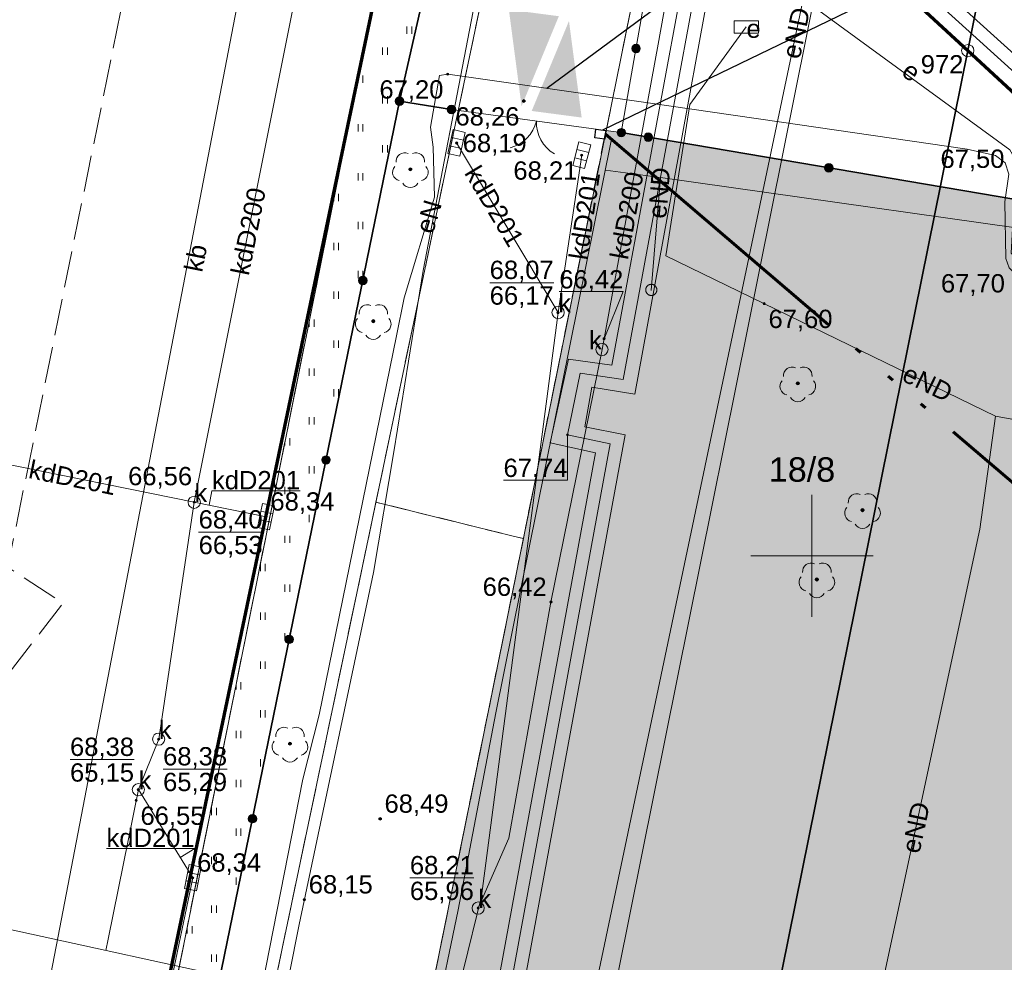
# Model space of a CAD drawing. Header units: millimetres. Extents: x 6501010 to 6502959, y 5884302 to 5886510.
# Tile 18 of 43: x 6502118 to 6502158, y 5885383 to 5885422. Entities that reach past the tile are written whole.
import ezdxf
from ezdxf.enums import TextEntityAlignment as Align

# ---------------------------------------------------------------- set-up
doc = ezdxf.new("R2010")
doc.units = ezdxf.units.MM
for name, pattern in [('ACAD_ISO06W100', [37.5, 24, -3, 0.5, -3, 0.5, -3, 0.5, -3]), ('BUUT04', [200000, 0, -100000, 0, -100000]), ('EGBU01', [2, 0.5, -0.5, 0.5, -0.5]), ('OTKJ_A05', [2, 1.5, -0.5]), ('OTKU_A05', [2, 1.5, -0.5]), ('OTZT_A05', [1.5, 1, -0.5])]:
    doc.linetypes.add(name, pattern=pattern)
for name, color, linetype, lineweight in [('!!!_elektryczne', 12, 'Continuous', 18), ('!A_aktualizacja NN_syl', 12, 'Continuous', 30), ('!A_granica opracowania', 12, 'Continuous', 40), ('!A_opis', 7, 'Continuous', 25), ('Budowle (obszary)', 9, 'Continuous', 0), ('Działki', 9, 'Continuous', 0), ('isa_V10520003E16E075_TUsr', 9, 'Continuous', 25), ('isa_V10520003E16E075_TUsr_19165818BF56C1D4', 9, 'OTKJ_A05', 25), ('Komunikacja (linie)', 9, 'Continuous', 0), ('Komunikacja (obszary)', 9, 'Continuous', 0), ('Krzyże', 9, 'Continuous', 0), ('Ogrodzenia', 9, 'Continuous', 0), ('Pikiety', 9, 'Continuous', 0), ('Przewody ciepłownicze', 9, 'Continuous', 0), ('Przewody elektroenergetyczne', 9, 'Continuous', 0), ('Przewody kanalizacyjne', 9, 'Continuous', 0), ('Przewody wodociągowe', 9, 'Continuous', 0), ('Punkty graniczne', 9, 'Continuous', 0), ('Punkty graniczne - numery', 9, 'Continuous', 0), ('Punkty o określonej wysokości', 9, 'Continuous', 0), ('Urządzenia towarzyszące (linie)', 9, 'Continuous', 0), ('Urządzenia związane z siecią (punkty)', 9, 'Continuous', 0), ('Użytki gruntowe', 9, 'Continuous', 0), ('Zagospodarowanie terenu (obszary)', 9, 'Continuous', 0), ('Zagospodarowanie terenu (punkty)', 9, 'Continuous', 0), ('Zakres zamówienia', 9, 'Continuous', 0)]:
    doc.layers.add(name, color=color, linetype=linetype, lineweight=lineweight)
doc.styles.add('DOMYSLNA_CZCIONKA', font='arial.ttf')

# ---------------------------------------------------------------- blocks, each defined once
blk = doc.blocks.new('OTRS_P05')
at = {"layer": 'isa_V10520003E16E075_TUsr', "true_color": 0x0a0909, "transparency": 33554687}
h = blk.add_hatch(color=18, dxfattribs=at)
h.dxf.hatch_style = 1
h.paths.add_polyline_path([(0.09, 0, 1), (-0.09, 0, 1)])
at = {"layer": 'isa_V10520003E16E075_TUsr', "color": 18, "true_color": 0x0a0909}
blk.add_lwpolyline([(0.09, 0, 1), (-0.09, 0, 1)], format="xyb", close=True, dxfattribs=at)
at = {"layer": 'isa_V10520003E16E075_TUsr_19165818BF56C1D4', "color": 18, "true_color": 0x0a0909}
blk.add_circle((0, 0), 0.09, dxfattribs=at)
blk = doc.blocks.new('OTZL_P05')
at = {"layer": 'isa_V10520003E16E075_TUsr', "true_color": 0x008000, "transparency": 33554687}
h = blk.add_hatch(color=96, dxfattribs=at)
h.dxf.hatch_style = 1
h.paths.add_polyline_path([(0.1, 0, 1), (-0.1, 0, 1)])
h.paths.add_polyline_path([(0.01, 0, 1), (-0.01, 0, 1)], flags=16)
at = {"color": 96, "linetype": 'Continuous', "lineweight": 18, "true_color": 0x008000}
blk.add_circle((0, 0), 0.01, dxfattribs=at)
for centre, start, end in [((-0.47, 0.647), 66, 186), ((0.47, 0.647), 354, 114), ((-0.761, -0.247), 138, 258), ((0.761, -0.247), 282, 42), ((0, -0.8), 210, 330)]:
    blk.add_arc(centre, 0.7, start, end, dxfattribs=at)
at = {"layer": 'isa_V10520003E16E075_TUsr', "color": 96, "true_color": 0x008000}
for points in [[(0.1, 0, 1), (-0.1, 0, 1)], [(0.01, 0, 1), (-0.01, 0, 1)]]:
    blk.add_lwpolyline(points, format="xyb", close=True, dxfattribs=at)
at = {"layer": 'isa_V10520003E16E075_TUsr_19165818BF56C1D4', "color": 96, "true_color": 0x008000}
blk.add_circle((0, 0), 0.1, dxfattribs=at)
blk = doc.blocks.new('SUKS_P05')
at = {"color": 36, "linetype": 'Continuous', "lineweight": 18, "true_color": 0x803300}
blk.add_circle((0, 0), 0.5, dxfattribs=at)
blk = doc.blocks.new('SUKK_P05')
at = {"color": 9, "linetype": 'Continuous', "lineweight": 18}
for p, q in [((-1, 0.5), (-1, -0.5)), ((1, 0.5), (-1, 0.5)), ((-0.35, 0.5), (-0.35, -0.5)), ((0.35, 0.5), (0.35, -0.5)), ((1, -0.5), (1, 0.5)), ((-1, -0.5), (1, -0.5))]:
    blk.add_line(p, q, dxfattribs=at)
blk = doc.blocks.new('SUES_P05')
at = {"color": 1, "linetype": 'Continuous', "lineweight": 18, "true_color": 0xff0000}
blk.add_lwpolyline([(-1, 0.5), (-1, -0.5), (1, -0.5), (1, 0.5)], close=True, dxfattribs=at)
blk = doc.blocks.new('SUPS01_03')
at = {"lineweight": 18, "true_color": 0xff0000}
h = blk.add_hatch(color=1, dxfattribs=at)
h.dxf.hatch_style = 1
h.paths.add_polyline_path([(0.09, 0, 1), (-0.09, 0, 1)])
at = {"color": 18, "lineweight": 18, "true_color": 0x0a0909}
blk.add_circle((0, 0), 0.09, dxfattribs=at)
blk = doc.blocks.new('SUPS01_05')
at = {"lineweight": 18}
h = blk.add_hatch(color=9, dxfattribs=at)
h.dxf.hatch_style = 1
h.paths.add_polyline_path([(-0.09, 0, 1), (0.09, 0, 1)])
at = {"color": 9, "lineweight": 18}
blk.add_circle((0, 0), 0.09, dxfattribs=at)
blk = doc.blocks.new('SUPS01_08')
at = {"lineweight": 18, "true_color": 0x0000ff}
h = blk.add_hatch(color=5, dxfattribs=at)
h.dxf.hatch_style = 1
h.paths.add_polyline_path([(0.09, 0, 1), (-0.09, 0, 1)])
at = {"color": 18, "lineweight": 18, "true_color": 0x0a0909}
blk.add_circle((0, 0), 0.09, dxfattribs=at)
blk = doc.blocks.new('SUPS01_02')
at = {"lineweight": 18, "true_color": 0xd200d2}
h = blk.add_hatch(color=212, dxfattribs=at)
h.dxf.hatch_style = 1
h.paths.add_polyline_path([(-0.09, 0, 1), (0.09, 0, 1)])
at = {"color": 18, "lineweight": 18, "true_color": 0x0a0909}
blk.add_circle((0, 0), 0.09, dxfattribs=at)
blk = doc.blocks.new('OTOO_L05')
at = {"linetype": 'BUUT04', "lineweight": 18, "true_color": 0x000000}
h = blk.add_hatch(color=18, dxfattribs=at)
h.dxf.hatch_style = 1
h.paths.add_polyline_path([(-0.58, 0, 1), (0.58, 0, 1)])
at = {"color": 18, "true_color": 0x0a0909}
blk.add_circle((0, 0), 0.58, dxfattribs=at)
blk = doc.blocks.new('OTKB_L05')
at = {"linetype": 'BUUT04', "lineweight": 18, "true_color": 0xffffff}
h = blk.add_hatch(color=7, dxfattribs=at)
h.dxf.hatch_style = 1
h.paths.add_polyline_path([(-0.58, 0, 1), (0.58, 0, 1)])
at = {"color": 18, "true_color": 0x0a0909}
blk.add_circle((0, 0), 0.58, dxfattribs=at)
blk = doc.blocks.new('EGPG_PS05')
at = {"color": 18, "linetype": 'Continuous', "lineweight": 18, "true_color": 0x000000}
blk.add_circle((0, 0), 0.5, dxfattribs=at)

msp = doc.modelspace()

# ---------------------------------------------------------------- hatches: boundary and pattern name
at = {"layer": '!A_opis', "linetype": 'Continuous'}
for points in [[(6502138.106, 5885418.415), (6502139.632, 5885422.1), (6502137.585, 5885422.369)], [(6502140.047, 5885421.903), (6502138.52, 5885418.219), (6502140.567, 5885417.949)]]:
    msp.add_hatch(color=12, dxfattribs=at).paths.add_polyline_path(points)
at = {"layer": 'Zagospodarowanie terenu (obszary)'}
h = msp.add_hatch(dxfattribs=at)
h.set_pattern_fill('OTZT', color=256, scale=0.2, style=0, pattern_type=0)
h.set_pattern_definition([(90, (6502122.408, 5885376.522), (-2, 1e-16), [0.3, -1.7]), (90, (6502122.608, 5885376.522), (-2, 1e-16), [0.3, -1.7]), (90, (6502123.408, 5885375.372), (-2, 1e-16), [0.3, -1.7]), (90, (6502123.608, 5885375.372), (-2, 1e-16), [0.3, -1.7])])
h.paths.add_polyline_path([(6502137.517, 5885438.023), (6502132.956, 5885442.349), (6502132.866, 5885442.441), (6502132.845, 5885442.233), (6502132.731, 5885441.082), (6502134.281, 5885433.802), (6502131.783, 5885421.396), (6502123.398, 5885379.763), (6502123.328, 5885379.414), (6502122.363, 5885376.037), (6502122.308, 5885375.753), (6502124.243, 5885375.372), (6502133.107, 5885418.619)], flags=0)
h = msp.add_hatch(dxfattribs=at)
h.set_pattern_fill('OTZT', color=256, scale=0.2, style=0, pattern_type=0)
h.set_pattern_definition([(90, (6502125.917, 5885328.0744), (-2, 1e-16), [0.3, -1.7]), (90, (6502126.117, 5885328.0744), (-2, 1e-16), [0.3, -1.7]), (90, (6502126.917, 5885326.9244), (-2, 1e-16), [0.3, -1.7]), (90, (6502127.117, 5885326.9244), (-2, 1e-16), [0.3, -1.7])])
h.paths.add_polyline_path([(6502133.167, 5885332.502), (6502133.044, 5885329.899), (6502133.087, 5885329.89), (6502147.109, 5885326.924), (6502150.661, 5885344.937), (6502154.867, 5885344.122), (6502155.07, 5885344.082), (6502157.851, 5885343.543), (6502166.594, 5885341.848), (6502169.629, 5885342.692), (6502171.564, 5885352.159), (6502176.756, 5885377.564), (6502178.856, 5885388.964), (6502178.918, 5885389.467), (6502180.41, 5885396.68), (6502163.5, 5885413.72), (6502142.19, 5885417.33), (6502141.56, 5885417.416), (6502138.179, 5885400.705), (6502132.697, 5885373.685), (6502125.817, 5885341.046), (6502130.608, 5885340.068), (6502130.777, 5885340.891), (6502135.753, 5885339.876), (6502134.205, 5885332.29)], flags=0)
h.paths.add_polyline_path([(6502154.351, 5885379.87), (6502170.037, 5885376.675), (6502165.773, 5885354.225), (6502149.222, 5885358.147)], flags=0)

# ---------------------------------------------------------------- linework, layer by layer
at = {"layer": '!!!_elektryczne', "color": 6, "linetype": 'ACAD_ISO06W100', "lineweight": 60, "ltscale": 0.5, "flags": 128}
msp.add_lwpolyline([(6502141.54, 5885417.271), (6502215.734, 5885353.783), (6502217.275, 5885350.379), (6502214.38, 5885335.861), (6502218.41, 5885334.169)], dxfattribs=at)
at = {"layer": '!A_aktualizacja NN_syl'}
msp.add_lwpolyline([(6502141.152, 5885417.471), (6502141.56, 5885417.416), (6502141.513, 5885417.07), (6502141.105, 5885417.125)], close=True, dxfattribs=at)
at = {"layer": '!A_granica opracowania', "lineweight": 70, "flags": 128}
msp.add_lwpolyline([(6502135.64, 5885439.81), (6502156.38, 5885420.69), (6502179.76, 5885399.13), (6502243.42, 5885340.46), (6502270.88, 5885317.06), (6502239.07, 5885168.58), (6502207.7, 5885174.93), (6502176.42, 5885181.26), (6502145.37, 5885187.54), (6502088.97, 5885198.96), (6502114.4, 5885324.63), (6502121.68, 5885360.58), (6502124.66, 5885375.29), (6502122.226, 5885375.8), (6502135.64, 5885439.81)], dxfattribs=at)
at = {"layer": '!A_opis', "color": 12, "linetype": 'Continuous', "lineweight": 30}
for p, q in [((6502168.168, 5885440.566), (6502139.135, 5885419.145)), ((6502167.572, 5885430.086), (6502141.424, 5885417.434))]:
    msp.add_line(p, q, dxfattribs=at)
at = {"color": 9, "lineweight": 18}
for centre, radius, start, end in [((6502137.23, 5885418.173), 1.528, 285.7124, 345.9848), ((6502140.244, 5885417.765), 1.531, 178.5892, 238.7319)]:
    msp.add_arc(centre, radius, start, end, dxfattribs=at)
at = {"layer": 'Budowle (obszary)', "linetype": 'Continuous', "lineweight": 18, "flags": 128}
msp.add_lwpolyline([(6502143.646, 5885410.901), (6502143.645, 5885410.912), (6502143.644, 5885410.923), (6502143.642, 5885410.935), (6502143.639, 5885410.945), (6502143.636, 5885410.956), (6502143.633, 5885410.967), (6502143.629, 5885410.977), (6502143.624, 5885410.988), (6502143.619, 5885410.998), (6502143.614, 5885411.007), (6502143.608, 5885411.017), (6502143.601, 5885411.026), (6502143.594, 5885411.035), (6502143.587, 5885411.043), (6502143.579, 5885411.051), (6502143.571, 5885411.059), (6502143.563, 5885411.066), (6502143.554, 5885411.073), (6502143.545, 5885411.08), (6502143.535, 5885411.086), (6502143.526, 5885411.091), (6502143.516, 5885411.096), (6502143.505, 5885411.101), (6502143.495, 5885411.105), (6502143.484, 5885411.108), (6502143.473, 5885411.111), (6502143.463, 5885411.114), (6502143.451, 5885411.116), (6502143.44, 5885411.117), (6502143.429, 5885411.118), (6502143.418, 5885411.118), (6502143.407, 5885411.118), (6502143.396, 5885411.117), (6502143.385, 5885411.116), (6502143.373, 5885411.114), (6502143.363, 5885411.111), (6502143.352, 5885411.108), (6502143.341, 5885411.105), (6502143.331, 5885411.101), (6502143.32, 5885411.096), (6502143.31, 5885411.091), (6502143.301, 5885411.086), (6502143.291, 5885411.08), (6502143.282, 5885411.073), (6502143.273, 5885411.066), (6502143.265, 5885411.059), (6502143.257, 5885411.051), (6502143.249, 5885411.043), (6502143.242, 5885411.035), (6502143.235, 5885411.026), (6502143.228, 5885411.017), (6502143.222, 5885411.007), (6502143.217, 5885410.998), (6502143.212, 5885410.988), (6502143.207, 5885410.977), (6502143.203, 5885410.967), (6502143.2, 5885410.956), (6502143.197, 5885410.945), (6502143.194, 5885410.935), (6502143.192, 5885410.923), (6502143.191, 5885410.912), (6502143.19, 5885410.901), (6502143.19, 5885410.89), (6502143.19, 5885410.879), (6502143.191, 5885410.868), (6502143.192, 5885410.857), (6502143.194, 5885410.845), (6502143.197, 5885410.835), (6502143.2, 5885410.824), (6502143.203, 5885410.813), (6502143.207, 5885410.803), (6502143.212, 5885410.792), (6502143.217, 5885410.782), (6502143.222, 5885410.773), (6502143.228, 5885410.763), (6502143.235, 5885410.754), (6502143.242, 5885410.745), (6502143.249, 5885410.737), (6502143.257, 5885410.729), (6502143.265, 5885410.721), (6502143.273, 5885410.714), (6502143.282, 5885410.707), (6502143.291, 5885410.7), (6502143.301, 5885410.694), (6502143.31, 5885410.689), (6502143.32, 5885410.684), (6502143.331, 5885410.679), (6502143.341, 5885410.675), (6502143.352, 5885410.672), (6502143.363, 5885410.669), (6502143.373, 5885410.666), (6502143.385, 5885410.664), (6502143.396, 5885410.663), (6502143.407, 5885410.662), (6502143.418, 5885410.662), (6502143.429, 5885410.662), (6502143.44, 5885410.663), (6502143.451, 5885410.664), (6502143.463, 5885410.666), (6502143.473, 5885410.669), (6502143.484, 5885410.672), (6502143.495, 5885410.675), (6502143.505, 5885410.679), (6502143.516, 5885410.684), (6502143.526, 5885410.689), (6502143.535, 5885410.694), (6502143.545, 5885410.7), (6502143.554, 5885410.707), (6502143.563, 5885410.714), (6502143.571, 5885410.721), (6502143.579, 5885410.729), (6502143.587, 5885410.737), (6502143.594, 5885410.745), (6502143.601, 5885410.754), (6502143.608, 5885410.763), (6502143.614, 5885410.773), (6502143.619, 5885410.782), (6502143.624, 5885410.792), (6502143.629, 5885410.803), (6502143.633, 5885410.813), (6502143.636, 5885410.824), (6502143.639, 5885410.835), (6502143.642, 5885410.845), (6502143.644, 5885410.857), (6502143.645, 5885410.868), (6502143.646, 5885410.879), (6502143.646, 5885410.89), (6502143.646, 5885410.901)], close=True, dxfattribs=at)
at = {"layer": 'Działki', "color": 9, "linetype": 'Continuous', "lineweight": 25, "flags": 128}
for points in [[(6502109.24, 5885464.85), (6502092.53, 5885381.69), (6502122.22, 5885375.77), (6502135.64, 5885439.81), (6502109.24, 5885464.85)], [(6502137.27, 5885447.64), (6502135.64, 5885439.81), (6502156.38, 5885420.69), (6502157.87, 5885428.14), (6502137.27, 5885447.64)], [(6502135.64, 5885439.81), (6502122.22, 5885375.77), (6502124.66, 5885375.29), (6502146.34, 5885370.96), (6502156.38, 5885420.69), (6502135.64, 5885439.81)], [(6502157.87, 5885428.14), (6502156.38, 5885420.69), (6502179.76, 5885399.13), (6502181.08, 5885406.17), (6502157.87, 5885428.14)], [(6502156.38, 5885420.69), (6502146.34, 5885370.96), (6502161.93, 5885367.85), (6502173.5, 5885365.54), (6502179.76, 5885399.13), (6502156.38, 5885420.69)]]:
    msp.add_lwpolyline(points, close=True, dxfattribs=at)
at = {"layer": 'Komunikacja (linie)', "linetype": 'Continuous', "lineweight": 18, "flags": 128}
for points in [[(6502132.881, 5885442.592), (6502132.731, 5885441.082), (6502134.281, 5885433.802), (6502123.328, 5885379.414)], [(6502126.415, 5885374.94), (6502139.892, 5885439.096)], [(6502142.191, 5885417.331), (6502143.173, 5885422.934), (6502143.873, 5885424.749), (6502145.719, 5885427.123), (6502147.96, 5885429.031), (6502150.56, 5885430.269), (6502153.551, 5885430.817), (6502156.703, 5885430.588)], [(6502132.697, 5885373.685), (6502142.921, 5885424.077)]]:
    msp.add_lwpolyline(points, dxfattribs=at)
at = {"layer": 'Komunikacja (obszary)', "linetype": 'OTKJ_A05', "lineweight": 18, "flags": 128}
for points in [[(6502138.921, 5885450.287), (6502139.23, 5885449.757), (6502139.513, 5885449.213), (6502139.601, 5885449.021), (6502139.768, 5885448.656), (6502139.996, 5885448.087), (6502140.196, 5885447.507), (6502140.367, 5885446.918), (6502140.509, 5885446.322), (6502140.622, 5885445.719), (6502140.705, 5885445.112), (6502140.758, 5885444.501), (6502140.781, 5885443.888), (6502140.774, 5885443.275), (6502140.737, 5885442.663), (6502140.669, 5885442.054), (6502140.572, 5885441.448), (6502140.446, 5885440.848), (6502140.29, 5885440.255), (6502140.105, 5885439.671), (6502139.892, 5885439.096), (6502132.14, 5885402.194), (6502138.179, 5885400.705), (6502142.921, 5885424.077), (6502143.276, 5885424.707), (6502143.66, 5885425.318), (6502144.075, 5885425.91), (6502144.518, 5885426.481), (6502144.989, 5885427.029), (6502145.485, 5885427.554), (6502146.007, 5885428.053), (6502146.553, 5885428.527), (6502147.122, 5885428.973), (6502147.711, 5885429.39), (6502148.321, 5885429.779), (6502148.949, 5885430.136), (6502149.593, 5885430.463), (6502150.253, 5885430.757), (6502150.926, 5885431.019), (6502151.612, 5885431.248), (6502152.308, 5885431.442), (6502153.012, 5885431.602), (6502153.724, 5885431.728), (6502154.21, 5885431.793), (6502155.55, 5885431.573), (6502156.877, 5885431.287), (6502157.301, 5885431.173), (6502158.409, 5885430.865), (6502159.482, 5885430.521), (6502160.754, 5885430.043), (6502161.356, 5885429.783), (6502162, 5885429.504), (6502163.218, 5885428.904), (6502138.921, 5885450.287)], [(6502132.14, 5885402.194), (6502126.415, 5885374.94), (6502118.556, 5885337.082), (6502124.772, 5885335.859), (6502124.79, 5885336.175), (6502125.472, 5885339.412), (6502125.817, 5885341.046), (6502132.697, 5885373.685), (6502138.179, 5885400.705), (6502132.14, 5885402.194)]]:
    msp.add_lwpolyline(points, close=True, dxfattribs=at)
at = {"layer": 'Komunikacja (obszary)', "linetype": 'OTKU_A05', "lineweight": 18, "flags": 128}
msp.add_lwpolyline([(6502125.9, 5885443.14), (6502124.79, 5885438.61), (6502123.52, 5885438.86), (6502122.52, 5885433.9), (6502123.961, 5885433.532), (6502117.061, 5885399.532), (6502119.321, 5885398.052), (6502115.831, 5885393.532), (6502113.519, 5885383.033), (6502120.243, 5885381.669), (6502119.969, 5885380.317), (6502123.07, 5885379.722), (6502123.398, 5885379.763), (6502124.367, 5885384.571), (6502128.957, 5885407.366), (6502131.783, 5885421.396), (6502134.281, 5885433.802), (6502132.731, 5885441.082), (6502132.845, 5885442.233), (6502128.375, 5885446.694), (6502126.791, 5885444.952), (6502125.9, 5885443.14)], close=True, dxfattribs=at)
at = {"layer": 'Krzyże', "linetype": 'Continuous', "lineweight": 18, "flags": 128}
for points in [[(6502150, 5885397.5), (6502150, 5885402.5)], [(6502147.5, 5885400), (6502152.5, 5885400)]]:
    msp.add_lwpolyline(points, dxfattribs=at)
at = {"layer": 'Ogrodzenia', "linetype": 'Continuous', "lineweight": 35, "flags": 128}
for points in [[(6502132.956, 5885442.349), (6502135.631, 5885439.812), (6502137.517, 5885438.023), (6502133.107, 5885418.619)], [(6502133.107, 5885418.619), (6502124.029, 5885374.329)], [(6502135.236, 5885418.276), (6502133.107, 5885418.619)], [(6502194.237, 5885386.33), (6502178.918, 5885389.467), (6502180.41, 5885396.68), (6502174.89, 5885402.23), (6502163.5, 5885413.72), (6502142.19, 5885417.33)]]:
    msp.add_lwpolyline(points, dxfattribs=at)
at = {"layer": 'Ogrodzenia', "linetype": 'Continuous', "lineweight": 18, "flags": 128}
msp.add_lwpolyline([(6502142.19, 5885417.33), (6502141.56, 5885417.416), (6502135.236, 5885418.276)], dxfattribs=at)
at = {"layer": 'Przewody ciepłownicze', "linetype": 'Continuous', "lineweight": 18, "flags": 128}
msp.add_lwpolyline([(6502147.25, 5885434.21), (6502142.27, 5885407.22), (6502140.51, 5885407.48), (6502139.99, 5885404.95), (6502141.74, 5885404.59), (6502137.42, 5885381.08), (6502136.82, 5885377.68), (6502131.64, 5885357.29), (6502122.13, 5885318.87), (6502203.29, 5885307.03)], dxfattribs=at)
at = {"layer": 'Przewody elektroenergetyczne', "linetype": 'Continuous', "lineweight": 18, "flags": 128}
for points in [[(6502104.49, 5885443.77), (6502108.62, 5885465.43), (6502109.28, 5885465.5), (6502136.11, 5885440.32), (6502139.06, 5885437.61), (6502148.54, 5885428.72), (6502150.92, 5885427.76), (6502152.94, 5885425.89), (6502154.43, 5885423.3), (6502166.67, 5885412.22), (6502165.19, 5885409.43), (6502176.79, 5885397.45), (6502171.34, 5885365.94), (6502169.16, 5885354.19), (6502175.2, 5885352.1), (6502180.94, 5885350.89), (6502179.39, 5885343.86), (6502179.23, 5885344.4)], [(6502124.33, 5885438.39), (6502124.85, 5885438.17), (6502134.98, 5885440.94), (6502137.32, 5885441.36), (6502139.41, 5885439.64), (6502148.44, 5885429.44), (6502167.3, 5885412.39), (6502165.82, 5885409.67), (6502177.4, 5885396.78)], [(6502176.79, 5885393.34), (6502176.6, 5885393.93), (6502171.6, 5885398.89), (6502158.16, 5885412.39), (6502158.36, 5885416.18), (6502158.11, 5885416.62), (6502150.64, 5885422.08), (6502149.03, 5885423.26), (6502147.17, 5885424.62), (6502136.69, 5885432.31), (6502134.86, 5885434.13), (6502134.35, 5885435.88), (6502124.33, 5885438.39)], [(6502137.07, 5885363.42), (6502140.11, 5885371.8), (6502140.82, 5885375.78), (6502141.59, 5885380.56), (6502150.75, 5885426.11), (6502150.64, 5885426.59), (6502150.35, 5885426.18), (6502139.08, 5885372.58), (6502137.07, 5885363.42)], [(6502147.31, 5885421.66), (6502145, 5885418.48), (6502144.01, 5885412.29), (6502157.52, 5885405.72), (6502176.43, 5885402.27)], [(6502127.33, 5885381.61), (6502129.15, 5885390.85), (6502129.81, 5885393.49), (6502132.98, 5885409.01), (6502133.3, 5885410.57), (6502134.54, 5885414.69), (6502134.48, 5885416.74), (6502134.37, 5885417.56), (6502134.75, 5885419.67), (6502135.08, 5885419.73), (6502143.19, 5885418.56), (6502148.66, 5885417.78), (6502156.36, 5885416.66), (6502157.51, 5885416.39), (6502157.91, 5885416.09), (6502158.06, 5885415.63), (6502157.9, 5885414.49), (6502157.94, 5885412.18), (6502158.08, 5885411.79), (6502176.98, 5885392.81), (6502177.17, 5885392.43), (6502176.92, 5885390.7), (6502172.77, 5885369.1)], [(6502130.24, 5885334.94), (6502125.51, 5885337.74), (6502129.76, 5885358.12), (6502131.1, 5885364.56), (6502133.62, 5885376.43), (6502135.51, 5885385.5), (6502137.05, 5885393.56), (6502141.78, 5885417)], [(6502179.57, 5885395.42), (6502177.84, 5885397.15), (6502162.71, 5885412.82), (6502143.79, 5885415.49), (6502141.54, 5885415.8)], [(6502143.79, 5885415.49), (6502143.41, 5885410.87)], [(6502153.36, 5885372.29), (6502151.71, 5885377.02), (6502156.87, 5885401.09), (6502157.52, 5885405.72)]]:
    msp.add_lwpolyline(points, dxfattribs=at)
at = {"layer": 'Przewody kanalizacyjne', "linetype": 'Continuous', "lineweight": 18, "flags": 128}
for points in [[(6502121.08, 5885383.83), (6502121.17, 5885384.3), (6502122.41, 5885390.42), (6502123.25, 5885392.49), (6502124.7, 5885402.19), (6502131.08, 5885434.16), (6502123.52, 5885438.86)], [(6502136.33, 5885385.57), (6502137.58, 5885388.44), (6502139.31, 5885398.1), (6502141.41, 5885408.45), (6502143.7, 5885420.96), (6502145.97, 5885433.57)], [(6502139.6, 5885409.96), (6502135.44, 5885416.91)], [(6502139.6, 5885409.96), (6502140.57, 5885416.41)], [(6502173.85, 5885346.21), (6502171.07, 5885343.56), (6502155.74, 5885349.06), (6502133.07, 5885355.14), (6502130.05, 5885358.76), (6502135.71, 5885383), (6502136.47, 5885386.06), (6502139.6, 5885409.96)], [(6502124.7, 5885402.19), (6502116.47, 5885403.86)], [(6502124.7, 5885402.19), (6502127.64, 5885401.6)], [(6502122.41, 5885390.42), (6502124.64, 5885386.81)], [(6502121.77, 5885373.43), (6502122.67, 5885377.4), (6502124.64, 5885386.81)], [(6502112.69, 5885385.67), (6502112.78, 5885385.65), (6502131.26, 5885381.6), (6502155.08, 5885377.71), (6502157.17, 5885376.23), (6502179.32, 5885354.63), (6502234.54, 5885347.92), (6502234.683, 5885348.015), (6502255, 5885361.48)]]:
    msp.add_lwpolyline(points, dxfattribs=at)
at = {"layer": 'Przewody kanalizacyjne', "linetype": 'Continuous', "lineweight": 0, "flags": 128}
for points in [[(6502125.303, 5885402.069), (6502125.422, 5885402.663), (6502129.034, 5885402.663)], [(6502121.105, 5885388.013), (6502124.716, 5885388.013), (6502124.123, 5885387.646)]]:
    msp.add_lwpolyline(points, dxfattribs=at)
at = {"layer": 'Przewody wodociągowe', "linetype": 'Continuous', "lineweight": 18, "flags": 128}
msp.add_lwpolyline([(6502157.2, 5885455.82), (6502156.32, 5885454.84), (6502138.78, 5885436.75), (6502138.23, 5885433.75), (6502136.19, 5885422.66), (6502134.07, 5885411.68), (6502132.87, 5885404.26), (6502132.04, 5885399.31), (6502129, 5885384.9), (6502122.41, 5885351.78), (6502131.86, 5885350.09), (6502130.88, 5885345.76), (6502130.82, 5885345.5), (6502130.39, 5885344.03), (6502130.18, 5885342.26), (6502128.55, 5885333.97), (6502127.01, 5885326.4), (6502137.94, 5885323.75), (6502149.21, 5885321.03), (6502152.02, 5885320.35), (6502168.09, 5885316.46)], dxfattribs=at)
at = {"layer": 'Punkty graniczne - numery'}
msp.add_point((6502156.38, 5885420.69), dxfattribs=at)
at = {"layer": 'Punkty o określonej wysokości', "linetype": 'Continuous', "lineweight": 0, "flags": 128}
for points in [[(6502136.799, 5885411.185), (6502139.421, 5885411.185)], [(6502139.651, 5885410.823), (6502142.273, 5885410.823), (6502141.486, 5885408.89)], [(6502137.365, 5885403.102), (6502139.987, 5885403.102), (6502139.987, 5885404.954)], [(6502124.878, 5885400.966), (6502127.5, 5885400.966)], [(6502119.61, 5885391.65), (6502122.232, 5885391.65)], [(6502123.422, 5885391.262), (6502126.044, 5885391.262)], [(6502133.53, 5885386.802), (6502136.152, 5885386.802)]]:
    msp.add_lwpolyline(points, dxfattribs=at)
at = {"layer": 'Urządzenia towarzyszące (linie)', "linetype": 'Continuous', "lineweight": 18, "flags": 128}
for points in [[(6502146.68, 5885434.11), (6502141.8, 5885407.81)], [(6502142.74, 5885406.62), (6502147.53, 5885432.79)], [(6502135.08, 5885419.73), (6502143.19, 5885418.56), (6502148.66, 5885417.78)], [(6502134.54, 5885414.69), (6502134.48, 5885416.74)], [(6502133.3, 5885410.57), (6502132.98, 5885409.01)], [(6502141.8, 5885407.81), (6502140.03, 5885408.05), (6502139.28, 5885404.63), (6502141.13, 5885404.22)], [(6502142.74, 5885406.62), (6502140.98, 5885406.9), (6502140.7, 5885405.28), (6502142.35, 5885404.96)], [(6502137.96, 5885381.13), (6502142.35, 5885404.96)], [(6502136.88, 5885381.04), (6502141.13, 5885404.22)], [(6502129.81, 5885393.49), (6502129.15, 5885390.85)]]:
    msp.add_lwpolyline(points, dxfattribs=at)
at = {"layer": 'Użytki gruntowe', "linetype": 'EGBU01', "lineweight": 18, "flags": 128}
for points in [[(6502247.8, 5885166.81), (6502245.96, 5885159.09), (6502209.54, 5885166.61), (6502176.72, 5885122.53), (6502164.67, 5885124.98), (6502132.37, 5884970.41), (6502150.902, 5884967.031), (6502162.37, 5884964.94), (6502169.54, 5884963.63), (6502194.23, 5884959.25), (6502198.07, 5884958.58), (6502203, 5884957.71), (6502223.05, 5884954.16), (6502239.98, 5885023.48), (6502252.33, 5885074.38), (6502265.25, 5885127.76), (6502269.28, 5885144.27), (6502275.21, 5885176.97), (6502277.6, 5885190.58), (6502280.62, 5885206.89), (6502273.94, 5885211.96), (6502289.2, 5885295.53), (6502292.24, 5885299.59), (6502301.34, 5885292.12), (6502315.925, 5885281.242), (6502334.15, 5885267.65), (6502341.971, 5885261.779), (6502348.99, 5885256.51), (6502349.93, 5885260.64), (6502335.09, 5885272.09), (6502302.42, 5885297.31), (6502272.11, 5885322.85), (6502244.62, 5885346.01), (6502237.46, 5885352.79), (6502181.08, 5885406.17), (6502157.87, 5885428.14), (6502137.27, 5885447.64), (6502110.82, 5885472.68), (6502082.78, 5885499.23), (6502054.71, 5885525.8), (6502053.26, 5885517.94), (6502081.3, 5885491.35), (6502109.24, 5885464.85), (6502135.64, 5885439.81), (6502156.38, 5885420.69), (6502179.76, 5885399.13), (6502227.84, 5885354.82), (6502243.42, 5885340.46), (6502262.18, 5885324.12), (6502270.88, 5885317.06), (6502278.63, 5885310.76), (6502247.8, 5885166.81)], [(6502092.52, 5885216.53), (6502088.97, 5885198.96), (6502126.22, 5885191.42), (6502145.37, 5885187.54), (6502174.26, 5885181.7), (6502167.45, 5885144.53), (6502165.53, 5885144.89), (6502162.08, 5885127.01), (6502164.98, 5885126.45), (6502164.67, 5885124.98), (6502176.72, 5885122.53), (6502209.54, 5885166.61), (6502245.96, 5885159.09), (6502247.8, 5885166.81), (6502278.63, 5885310.76), (6502270.88, 5885317.06), (6502262.18, 5885324.12), (6502243.42, 5885340.46), (6502227.84, 5885354.82), (6502179.76, 5885399.13), (6502156.38, 5885420.69), (6502135.64, 5885439.81), (6502109.24, 5885464.85), (6502092.53, 5885381.69), (6502089.57, 5885366.98), (6502121.68, 5885360.58), (6502118.04, 5885342.62), (6502114.4, 5885324.63), (6502107.11, 5885288.6), (6502105.919, 5885282.72), (6502099.81, 5885252.56), (6502092.52, 5885216.53)]]:
    msp.add_lwpolyline(points, close=True, dxfattribs=at)
at = {"layer": 'Zagospodarowanie terenu (obszary)', "linetype": 'OTZT_A05', "lineweight": 18, "flags": 128}
for points in [[(6502137.517, 5885438.023), (6502132.956, 5885442.349), (6502132.866, 5885442.441), (6502132.845, 5885442.233), (6502132.731, 5885441.082), (6502134.281, 5885433.802), (6502131.783, 5885421.396), (6502123.398, 5885379.763), (6502123.328, 5885379.414), (6502122.363, 5885376.037), (6502122.308, 5885375.753), (6502124.243, 5885375.372), (6502133.107, 5885418.619), (6502137.517, 5885438.023)], [(6502133.167, 5885332.502), (6502133.044, 5885329.899), (6502133.087, 5885329.89), (6502147.109, 5885326.924), (6502150.661, 5885344.937), (6502154.867, 5885344.122), (6502155.07, 5885344.082), (6502157.851, 5885343.543), (6502166.594, 5885341.848), (6502169.629, 5885342.692), (6502171.564, 5885352.159), (6502176.756, 5885377.564), (6502178.856, 5885388.964), (6502178.918, 5885389.467), (6502180.41, 5885396.68), (6502163.5, 5885413.72), (6502142.19, 5885417.33), (6502141.56, 5885417.416), (6502138.179, 5885400.705), (6502132.697, 5885373.685), (6502125.817, 5885341.046), (6502130.608, 5885340.068), (6502130.777, 5885340.891), (6502135.753, 5885339.876), (6502134.205, 5885332.29), (6502133.167, 5885332.502)]]:
    msp.add_lwpolyline(points, close=True, dxfattribs=at)
at = {"layer": 'Zakres zamówienia', "linetype": 'Continuous', "lineweight": 0, "flags": 128}
msp.add_lwpolyline([(6502134.529, 5885464.507), (6502091.969, 5885243.307), (6502265.569, 5885206.067), (6502289.089, 5885321.147), (6502134.529, 5885464.507)], close=True, dxfattribs=at)

# ---------------------------------------------------------------- block references
at = {"layer": 'Komunikacja (linie)', "xscale": 0.3, "yscale": 0.3, "zscale": 0.3, "rotation": 80.05912011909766}
for p in [(6502142.795, 5885420.778), (6502142.191, 5885417.331)]:
    msp.add_blockref('OTKB_L05', p, dxfattribs=at)
at = {"layer": 'Ogrodzenia', "xscale": 0.3, "yscale": 0.3, "zscale": 0.3}
for p, rotation in [((6502133.107, 5885418.619), 78.41667392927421), ((6502135.236, 5885418.276), 350.8433430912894), ((6502143.296, 5885417.143), 350.3851450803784), ((6502150.691, 5885415.89), 350.3851450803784), ((6502131.601, 5885411.272), 78.41667392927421), ((6502130.095, 5885403.924), 78.41667392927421), ((6502128.589, 5885396.577), 78.41667392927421), ((6502127.083, 5885389.23), 78.41667392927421)]:
    msp.add_blockref('OTOO_L05', p, dxfattribs=dict(at, rotation=rotation))
at = {"layer": 'Pikiety', "xscale": 0.5, "yscale": 0.5, "zscale": 0.5}
for p in [(6502138.196, 5885418.624), (6502132.314, 5885389.223)]:
    msp.add_blockref('OTRS_P05', p, dxfattribs=at)
at = {"layer": 'Punkty graniczne', "xscale": 0.5, "yscale": 0.5, "zscale": 0.5}
msp.add_blockref('EGPG_PS05', (6502156.38, 5885420.69), dxfattribs=at)
at = {"layer": 'Punkty o określonej wysokości', "xscale": 0.5, "yscale": 0.5, "zscale": 0.5}
for name, p in [('SUPS01_03', (6502135.082, 5885419.728)), ('SUPS01_05', (6502135.445, 5885416.906)), ('SUPS01_05', (6502140.568, 5885416.406)), ('SUPS01_03', (6502148.042, 5885410.33)), ('SUPS01_05', (6502139.598, 5885409.957)), ('SUPS01_05', (6502141.486, 5885408.89)), ('SUPS01_02', (6502139.987, 5885404.954)), ('SUPS01_05', (6502124.789, 5885402.635)), ('SUPS01_05', (6502124.701, 5885402.194)), ('SUPS01_05', (6502127.641, 5885401.598)), ('SUPS01_05', (6502139.31, 5885398.105)), ('SUPS01_05', (6502123.245, 5885392.49)), ('SUPS01_05', (6502122.409, 5885390.422)), ('SUPS01_05', (6502122.32, 5885389.981)), ('SUPS01_05', (6502124.639, 5885386.81)), ('SUPS01_05', (6502136.468, 5885386.058)), ('SUPS01_08', (6502129.211, 5885385.915)), ('SUPS01_05', (6502136.329, 5885385.574))]:
    msp.add_blockref(name, p, dxfattribs=at)
at = {"layer": 'Urządzenia związane z siecią (punkty)', "xscale": 0.5, "yscale": 0.5, "zscale": 0.5}
for name, p in [('SUES_P05', (6502147.31, 5885421.66)), ('SUKS_P05', (6502139.6, 5885409.96)), ('SUKS_P05', (6502141.4, 5885408.45)), ('SUKS_P05', (6502124.7, 5885402.19)), ('SUKS_P05', (6502123.24, 5885392.49)), ('SUKS_P05', (6502122.41, 5885390.42)), ('SUKS_P05', (6502136.33, 5885385.57))]:
    msp.add_blockref(name, p, dxfattribs=at)
for p, rotation in [((6502135.44, 5885416.91), 77.3), ((6502140.57, 5885416.41), 75.57), ((6502127.64, 5885401.6), 78.39), ((6502124.64, 5885386.81), 78.45)]:
    msp.add_blockref('SUKK_P05', p, dxfattribs=dict(at, rotation=rotation))
at = {"layer": 'Zagospodarowanie terenu (punkty)', "xscale": 0.5, "yscale": 0.5, "zscale": 0.5}
for p in [(6502133.55, 5885415.83), (6502132.03, 5885409.61), (6502149.42, 5885407.06), (6502152.07, 5885401.87), (6502150.2, 5885399.03), (6502128.619, 5885392.302)]:
    msp.add_blockref('OTZL_P05', p, dxfattribs=at)

# ---------------------------------------------------------------- texts
at = {"layer": 'Działki', "color": 9, "style": 'DOMYSLNA_CZCIONKA'}
msp.add_text('18/8', height=1, dxfattribs=at).set_placement((6502149.592, 5885403.533), align=Align.MIDDLE_CENTER)
at = {"layer": 'Komunikacja (obszary)', "style": 'DOMYSLNA_CZCIONKA'}
msp.add_text('kb', height=0.75, rotation=78.7109, dxfattribs=at).set_placement((6502124.758, 5885412.198), align=Align.MIDDLE_CENTER)
at = {"layer": 'Pikiety', "style": 'DOMYSLNA_CZCIONKA'}
for s, p in [('68,26', (6502136.708, 5885417.997)), ('68,49', (6502133.802, 5885389.85))]:
    msp.add_text(s, height=0.75, dxfattribs=at).set_placement(p, align=Align.MIDDLE_CENTER)
at = {"layer": 'Przewody elektroenergetyczne', "style": 'DOMYSLNA_CZCIONKA'}
for s, rotation, p in [('eND', 78.1259, (6502149.347, 5885421.411)), ('e', 323.836, (6502154.073, 5885419.843)), ('eND', 85.2979, (6502143.738, 5885414.863)), ('eN', 73.2497, (6502134.3, 5885413.893)), ('eND', 334.066, (6502154.738, 5885407.073)), ('eND', 77.9004, (6502154.25, 5885388.87))]:
    msp.add_text(s, height=0.75, rotation=rotation, dxfattribs=at).set_placement(p, align=Align.MIDDLE_CENTER)
at = {"layer": 'Przewody kanalizacyjne', "style": 'DOMYSLNA_CZCIONKA'}
for s, rotation, p in [('kdD201', 300.9031, (6502136.989, 5885414.322)), ('kdD201', 81.4475, (6502140.685, 5885413.926)), ('kdD200', 79.6267, (6502142.414, 5885413.937)), ('kdD200', 78.7142, (6502126.915, 5885413.29)), ('kdD201', 348.5295, (6502119.718, 5885403.201))]:
    msp.add_text(s, height=0.75, rotation=rotation, dxfattribs=at).set_placement(p, align=Align.MIDDLE_CENTER)
for p in [(6502127.228, 5885403.096), (6502122.911, 5885388.446)]:
    msp.add_text('kdD201', height=0.75, dxfattribs=at).set_placement(p, align=Align.MIDDLE_CENTER)
at = {"layer": 'Punkty graniczne - numery', "style": 'DOMYSLNA_CZCIONKA'}
msp.add_text('972', height=0.75, dxfattribs=at).set_placement((6502155.329, 5885420.13), align=Align.MIDDLE_CENTER)
at = {"layer": 'Punkty o określonej wysokości', "style": 'DOMYSLNA_CZCIONKA'}
for s, p in [('67,20', (6502133.594, 5885419.101)), ('68,19', (6502137.006, 5885416.906)), ('67,50', (6502156.573, 5885416.262)), ('68,21', (6502139.08, 5885415.779)), ('68,07', (6502138.11, 5885411.711)), ('66,42', (6502140.962, 5885411.323)), ('67,70', (6502156.592, 5885411.16)), ('66,17', (6502138.11, 5885410.659)), ('67,60', (6502149.53, 5885409.703)), ('67,74', (6502138.676, 5885403.602)), ('66,56', (6502123.301, 5885403.263)), ('68,34', (6502129.129, 5885402.225)), ('68,40', (6502126.189, 5885401.492)), ('66,53', (6502126.189, 5885400.44)), ('66,42', (6502137.822, 5885398.732)), ('68,38', (6502120.921, 5885392.176)), ('68,38', (6502124.733, 5885391.788)), ('65,15', (6502120.921, 5885391.124)), ('65,29', (6502124.733, 5885390.736)), ('66,55', (6502123.808, 5885389.353)), ('68,34', (6502126.127, 5885387.437)), ('68,21', (6502134.841, 5885387.328)), ('68,15', (6502130.699, 5885386.542)), ('65,96', (6502134.841, 5885386.276))]:
    msp.add_text(s, height=0.75, dxfattribs=at).set_placement(p, align=Align.MIDDLE_CENTER)
at = {"layer": 'Urządzenia związane z siecią (punkty)', "style": 'DOMYSLNA_CZCIONKA'}
for s, p in [('e', (6502147.608, 5885421.589)), ('k', (6502139.869, 5885410.342)), ('k', (6502141.131, 5885408.832)), ('k', (6502124.969, 5885402.572)), ('k', (6502123.509, 5885392.872)), ('k', (6502122.679, 5885390.802)), ('k', (6502136.599, 5885385.952))]:
    msp.add_text(s, height=0.75, dxfattribs=at).set_placement(p, align=Align.MIDDLE_CENTER)

doc.saveas('drawing.dxf')
